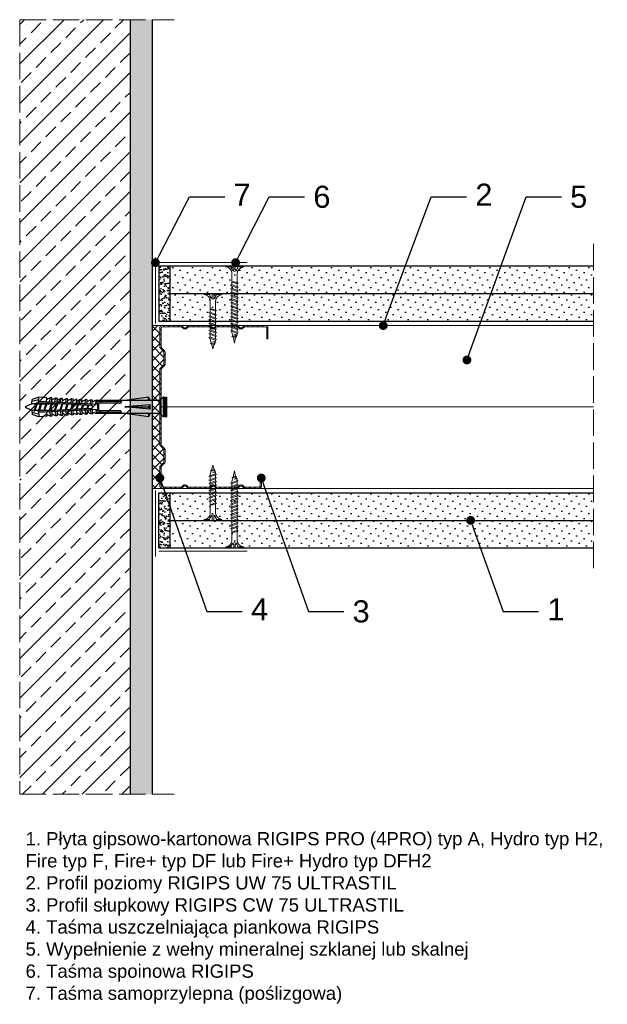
# Model space of a CAD drawing. Header units: millimetres. Extents: x 1535 to 2839, y 580 to 1600.
# Tile 3 of 6: x 2062 to 2328, y 580 to 1026. Entities that reach past the tile are written whole.
import ezdxf
from ezdxf import colors
from ezdxf.entities.mleader import LeaderData, LeaderLine
from ezdxf.math import Vec2, Vec3

# ---------------------------------------------------------------- set-up
doc = ezdxf.new("R2010")
doc.units = ezdxf.units.MM
doc.linetypes.add('ACAD_ISO02W100', pattern=[15, 12, -3])
for name, color, linetype, lineweight in [('_ISOVER WELNA', 7, 'BATTING', 9), ('_RIGIPS AKCESORIA', 7, 'Continuous', 18), ('_RIGIPS G-K', 7, 'Continuous', 25), ('_RIGIPS PROFIL', 7, 'Continuous', 18), ('KRESKOWANIE', 7, 'Continuous', 9), ('OPISY', 7, 'Continuous', 9), ('PRZERYWANA', 7, 'ACAD_ISO02W100', 9)]:
    doc.layers.add(name, color=color, linetype=linetype, lineweight=lineweight)
doc.styles.get("Standard").update_dxf_attribs({"font": 'arial.ttf'})
doc.linetypes.add('BATTING', pattern='A,0.00254,-2.54,[134,ltypeshp.shx,S=2.54,R=0,X=-2.54,Y=0],-5.08,[134,ltypeshp.shx,S=2.54,R=180,X=2.54,Y=0],-2.54', length=10.16254)
pattern_1 = [(225, (-173.663, -177.3917), (1.122532, -3.367596), [0, -3.175])]
pattern_2 = [(225, (-173.663, -200.5917), (1.122532, -3.367596), [0, -3.175])]

# ---------------------------------------------------------------- blocks, each defined once
blk = doc.blocks.new('TN 25')
at = {"layer": '_RIGIPS AKCESORIA'}
for p, q in [((0, -0.84), (0, 7.16)), ((0, 7.16), (0.46, 7.16)), ((0.46, 4.78), (0, 4.78)), ((0.46, 7.16), (0.46, 4.78)), ((3.02, 4.46), (8.47, 4.46)), ((7.12, 4.46), (7.12, 3.18)), ((8.03, 2.01), (7.12, 4.46)), ((8.47, 4.46), (8.79, 5)), ((9.61, 1.51), (8.47, 4.46)), ((8.79, 5), (9.93, 2.01)), ((9, 4.46), (10.1, 4.46)), ((10.1, 4.46), (10.41, 5)), ((11.23, 1.51), (10.1, 4.46)), ((10.41, 5), (11.56, 2.01)), ((10.62, 4.46), (11.67, 4.46)), ((11.67, 4.46), (11.99, 5)), ((12.81, 1.51), (11.67, 4.46)), ((11.99, 5), (13.14, 2.01)), ((12.2, 4.46), (13.21, 4.46)), ((13.21, 4.46), (13.52, 5)), ((14.34, 1.51), (13.21, 4.46)), ((13.52, 5), (14.67, 2.01)), ((13.73, 4.46), (14.8, 4.46)), ((14.8, 4.46), (15.12, 5)), ((15.94, 1.51), (14.8, 4.46)), ((15.12, 5), (16.26, 2.01)), ((15.33, 4.46), (16.42, 4.46)), ((16.42, 4.46), (16.73, 5)), ((17.55, 1.51), (16.42, 4.46)), ((16.73, 5), (17.88, 2.01)), ((16.94, 4.46), (17.99, 4.46)), ((17.99, 4.46), (18.31, 5)), ((19.13, 1.51), (17.99, 4.46)), ((18.31, 5), (19.45, 2.01)), ((18.52, 4.46), (19.68, 4.46)), ((19.68, 4.46), (20, 5)), ((20.82, 1.51), (19.68, 4.46)), ((20, 5), (21.14, 2.01)), ((20.21, 4.46), (20.7, 4.46)), ((20.7, 4.46), (22.28, 3.98)), ((0, 3.5), (1.77, 3.5)), ((0, 2.83), (1.77, 2.83)), ((0.46, 1.64), (0, 1.64)), ((0.46, -0.84), (0.46, 1.64)), ((1.77, 3.5), (1.77, 4.2)), ((1.77, 2.83), (1.77, 2.18)), ((7.49, 2.01), (3.55, 2.01)), ((7.12, 3.18), (7.65, 1.53)), ((7.65, 1.53), (8.03, 2.01)), ((9.41, 2.01), (8.03, 2.01)), ((9.93, 2.01), (9.61, 1.51)), ((11.04, 2.01), (9.93, 2.01)), ((11.56, 2.01), (11.23, 1.51)), ((12.61, 2.01), (11.56, 2.01)), ((13.14, 2.01), (12.81, 1.51)), ((14.15, 2.01), (13.14, 2.01)), ((14.67, 2.01), (14.34, 1.51)), ((15.74, 2.01), (14.67, 2.01)), ((16.26, 2.01), (15.94, 1.51)), ((17.36, 2.01), (16.26, 2.01)), ((17.88, 2.01), (17.55, 1.51)), ((18.93, 2.01), (17.88, 2.01)), ((19.45, 2.01), (19.13, 1.51)), ((19.45, 2.01), (20.62, 2.01)), ((21.14, 2.01), (20.82, 1.51)), ((21.14, 2.01), (21.81, 2.12)), ((21.85, 1.83), (21.67, 3.28)), ((21.67, 3.28), (22.14, 2.4)), ((22.14, 2.4), (21.85, 1.83)), ((22.7, 2.36), (22.14, 2.4)), ((22.28, 3.98), (22.56, 4.37)), ((22.7, 2.36), (22.28, 3.98)), ((22.56, 4.37), (23.03, 2.71)), ((23.03, 2.71), (22.7, 2.36)), ((22.71, 3.85), (25, 3.24)), ((25, 3.24), (23.03, 2.71)), ((0, -0.84), (0.46, -0.84))]:
    blk.add_line(p, q, dxfattribs=at)
for centre, major_axis, ratio, start_param, end_param in [((3.09, 7.67), (0.17, 3.2), 0.826134, 1.773653, 3.180586), ((-0.04, 0.9), (0, 3.93), 0.848176, -0.720942, -0.151112), ((3.37, -1.57), (0.28, 3.57), 0.832181, 0.035984, 1.430787), ((-2.73, 15.91), (0, 14.76), 0.848176, 3.399396, 3.475072), ((0.59, 4.62), (0, 2.81), 0.848176, 3.475072, 3.862535), ((1.66, 3.18), (0, 0.895), 0.848176, -1.552777, -0.720942), ((1.66, 3.18), (0, 0.895), 0.848176, 3.862535, 4.730408)]:
    blk.add_ellipse(centre, major_axis=major_axis, ratio=ratio, start_param=start_param, end_param=end_param, dxfattribs=at)
blk = doc.blocks.new('TN 35')
at = {"layer": '_RIGIPS AKCESORIA'}
for p, q in [((0, -0.84), (0, 7.16)), ((0, 7.16), (0.46, 7.16)), ((0.46, 4.78), (0, 4.78)), ((0.46, 7.16), (0.46, 4.78)), ((3.02, 4.46), (8.47, 4.46)), ((7.12, 4.46), (7.12, 3.18)), ((8.03, 2.01), (7.12, 4.46)), ((8.47, 4.46), (8.79, 5)), ((9.61, 1.51), (8.47, 4.46)), ((8.79, 5), (9.93, 2.01)), ((9, 4.46), (10.1, 4.46)), ((10.1, 4.46), (10.41, 5)), ((11.23, 1.51), (10.1, 4.46)), ((10.41, 5), (11.56, 2.01)), ((10.62, 4.46), (11.67, 4.46)), ((11.67, 4.46), (11.99, 5)), ((12.81, 1.51), (11.67, 4.46)), ((11.99, 5), (13.14, 2.01)), ((12.2, 4.46), (13.21, 4.46)), ((13.21, 4.46), (13.52, 5)), ((14.34, 1.51), (13.21, 4.46)), ((13.52, 5), (14.67, 2.01)), ((13.73, 4.46), (14.8, 4.46)), ((14.8, 4.46), (15.12, 5)), ((15.94, 1.51), (14.8, 4.46)), ((15.12, 5), (16.26, 2.01)), ((15.33, 4.46), (16.42, 4.46)), ((16.42, 4.46), (16.73, 5)), ((17.55, 1.51), (16.42, 4.46)), ((16.73, 5), (17.88, 2.01)), ((16.94, 4.46), (17.99, 4.46)), ((17.99, 4.46), (18.31, 5)), ((19.13, 1.51), (17.99, 4.46)), ((18.31, 5), (19.45, 2.01)), ((18.52, 4.46), (19.57, 4.46)), ((19.57, 4.46), (19.88, 5)), ((20.7, 1.51), (19.57, 4.46)), ((19.88, 5), (21.03, 2.01)), ((20.09, 4.46), (21.14, 4.46)), ((21.14, 4.46), (21.46, 5)), ((22.28, 1.51), (21.14, 4.46)), ((21.46, 5), (22.6, 2.01)), ((21.67, 4.46), (22.72, 4.46)), ((22.72, 4.46), (23.03, 5)), ((23.85, 1.51), (22.72, 4.46)), ((23.03, 5), (24.18, 2.01)), ((23.24, 4.46), (24.29, 4.46)), ((24.29, 4.46), (24.61, 5)), ((25.43, 1.51), (24.29, 4.46)), ((24.61, 5), (25.75, 2.01)), ((24.81, 4.46), (25.87, 4.46)), ((25.87, 4.46), (26.18, 5)), ((27, 1.51), (25.87, 4.46)), ((26.18, 5), (27.33, 2.01)), ((26.39, 4.46), (27.44, 4.46)), ((27.44, 4.46), (27.76, 5)), ((28.58, 1.51), (27.44, 4.46)), ((27.76, 5), (28.9, 2.01)), ((27.96, 4.46), (29.13, 4.46)), ((29.13, 4.46), (29.45, 5)), ((30.27, 1.51), (29.13, 4.46)), ((29.45, 5), (30.59, 2.01)), ((29.65, 4.46), (30.15, 4.46)), ((30.15, 4.46), (31.73, 3.98)), ((0, 3.5), (1.77, 3.5)), ((0, 2.83), (1.77, 2.83)), ((0.46, 1.64), (0, 1.64)), ((0.46, -0.84), (0.46, 1.64)), ((1.77, 3.5), (1.77, 4.2)), ((1.77, 2.83), (1.77, 2.18)), ((7.49, 2.01), (3.55, 2.01)), ((7.12, 3.18), (7.65, 1.53)), ((7.65, 1.53), (8.03, 2.01)), ((9.41, 2.01), (8.03, 2.01)), ((9.93, 2.01), (9.61, 1.51)), ((11.04, 2.01), (9.93, 2.01)), ((11.56, 2.01), (11.23, 1.51)), ((12.61, 2.01), (11.56, 2.01)), ((13.14, 2.01), (12.81, 1.51)), ((14.15, 2.01), (13.14, 2.01)), ((14.67, 2.01), (14.34, 1.51)), ((15.74, 2.01), (14.67, 2.01)), ((16.26, 2.01), (15.94, 1.51)), ((17.36, 2.01), (16.26, 2.01)), ((17.88, 2.01), (17.55, 1.51)), ((18.93, 2.01), (17.84, 2.01)), ((19.45, 2.01), (19.13, 1.51)), ((20.51, 2.01), (19.41, 2.01)), ((21.03, 2.01), (20.7, 1.51)), ((22.08, 2.01), (20.99, 2.01)), ((22.6, 2.01), (22.28, 1.51)), ((23.66, 2.01), (22.56, 2.01)), ((24.18, 2.01), (23.85, 1.51)), ((25.23, 2.01), (24.14, 2.01)), ((25.75, 2.01), (25.43, 1.51)), ((26.81, 2.01), (25.71, 2.01)), ((27.33, 2.01), (27, 1.51)), ((28.38, 2.01), (27.33, 2.01)), ((28.9, 2.01), (28.58, 1.51)), ((28.9, 2.01), (30.07, 2.01)), ((30.59, 2.01), (30.27, 1.51)), ((30.59, 2.01), (31.26, 2.12)), ((31.3, 1.83), (31.12, 3.28)), ((31.12, 3.28), (31.59, 2.4)), ((31.59, 2.4), (31.3, 1.83)), ((32.15, 2.36), (31.59, 2.4)), ((31.73, 3.98), (32.01, 4.37)), ((32.15, 2.36), (31.73, 3.98)), ((32.01, 4.37), (32.48, 2.71)), ((32.48, 2.71), (32.15, 2.36)), ((32.16, 3.85), (35, 3.24)), ((35, 3.24), (32.48, 2.71)), ((0, -0.84), (0.46, -0.84))]:
    blk.add_line(p, q, dxfattribs=at)
for centre, major_axis, ratio, start_param, end_param in [((3.09, 7.67), (0.17, 3.2), 0.826134, 1.773653, 3.180586), ((-0.04, 0.9), (0, 3.93), 0.848176, -0.720942, -0.151112), ((3.37, -1.57), (0.28, 3.57), 0.832181, 0.035984, 1.430787), ((-2.73, 15.91), (0, 14.76), 0.848176, 3.399396, 3.475072), ((0.59, 4.62), (0, 2.81), 0.848176, 3.475072, 3.862535), ((1.66, 3.18), (0, 0.895), 0.848176, -1.552777, -0.720942), ((1.66, 3.18), (0, 0.895), 0.848176, 3.862535, 4.730408)]:
    blk.add_ellipse(centre, major_axis=major_axis, ratio=ratio, start_param=start_param, end_param=end_param, dxfattribs=at)
blk = doc.blocks.new('CW 75 ULTRASTIL')
h = blk.add_hatch()
h.set_pattern_fill('ANSI31', color=256, scale=0.5, style=0)
h.paths.add_polyline_path([(106.07, 103.31, -0.414214), (106.87, 104.11), (115.19, 104.11, -0.198912), (115.55, 103.96), (116.25, 103.25, 0.198912), (116.61, 103.11), (117.19, 103.11, 0.198912), (117.55, 103.25), (118.25, 103.96, -0.198912), (118.61, 104.11), (127.89, 104.11, -0.198912), (128.25, 103.96), (128.95, 103.25, 0.198912), (129.31, 103.11), (129.89, 103.11, 0.198912), (130.25, 103.25), (130.95, 103.96, -0.198912), (131.31, 104.11), (140.59, 104.11, -0.198912), (140.95, 103.96), (141.65, 103.25, 0.198912), (142.01, 103.11), (142.59, 103.11, 0.198912), (142.95, 103.25), (143.65, 103.96, -0.198912), (144.01, 104.11), (153.17, 104.11, -0.414214), (153.97, 103.31), (153.97, 98.66), (154.52, 98.66), (154.52, 103.86, 0.414214), (153.72, 104.66), (144.01, 104.66, 0.198912), (143.65, 104.51), (142.95, 103.8, -0.198912), (142.59, 103.66), (142.01, 103.66, -0.198912), (141.65, 103.8), (140.95, 104.51, 0.198912), (140.59, 104.66), (131.31, 104.66, 0.198912), (130.95, 104.51), (130.25, 103.8, -0.198912), (129.89, 103.66), (129.31, 103.66, -0.198912), (128.95, 103.8), (128.25, 104.51, 0.198912), (127.89, 104.66), (118.61, 104.66, 0.198912), (118.25, 104.51), (117.55, 103.8, -0.198912), (117.19, 103.66), (116.61, 103.66, -0.198912), (116.25, 103.8), (115.55, 104.51, 0.198912), (115.19, 104.66), (106.32, 104.66, 0.414214), (105.52, 103.86), (105.52, 94.86, 0.198912), (105.67, 94.51), (107.17, 93, -0.198912), (107.32, 92.65), (107.32, 87.06, -0.198912), (107.17, 86.71), (105.67, 85.2, 0.198912), (105.52, 84.85), (105.52, 50.66, 0.198912), (105.67, 50.31), (107.17, 48.8, -0.198912), (107.32, 48.45), (107.32, 42.86, -0.198912), (107.17, 42.51), (105.67, 41, 0.198912), (105.52, 40.65), (105.52, 31.66, 0.414214), (106.32, 30.86), (115.19, 30.86, 0.198912), (115.55, 31), (116.25, 31.71, -0.198912), (116.61, 31.86), (117.19, 31.86, -0.198912), (117.55, 31.71), (118.25, 31, 0.198912), (118.61, 30.86), (127.89, 30.86, 0.198912), (128.25, 31), (128.95, 31.71, -0.198912), (129.31, 31.86), (129.89, 31.86, -0.198912), (130.25, 31.71), (130.95, 31, 0.198912), (131.31, 30.86), (140.59, 30.86, 0.198912), (140.95, 31), (141.65, 31.71, -0.198912), (142.01, 31.86), (142.59, 31.86, -0.198912), (142.95, 31.71), (143.65, 31, 0.198912), (144.01, 30.86), (150.72, 30.86, 0.414214), (151.52, 31.66), (151.52, 36.86), (150.97, 36.86), (150.97, 32.21, -0.414214), (150.17, 31.41), (144.01, 31.41, -0.198912), (143.65, 31.55), (142.95, 32.26, 0.198912), (142.59, 32.41), (142.01, 32.41, 0.198912), (141.65, 32.26), (140.95, 31.55, -0.198912), (140.59, 31.41), (131.31, 31.41, -0.198912), (130.95, 31.55), (130.25, 32.26, 0.198912), (129.89, 32.41), (129.31, 32.41, 0.198912), (128.95, 32.26), (128.25, 31.55, -0.198912), (127.89, 31.41), (118.61, 31.41, -0.198912), (118.25, 31.55), (117.55, 32.26, 0.198912), (117.19, 32.41), (116.61, 32.41, 0.198912), (116.25, 32.26), (115.55, 31.55, -0.198912), (115.19, 31.41), (106.87, 31.41, -0.414214), (106.07, 32.21), (106.07, 40.65, -0.198912), (106.22, 41), (107.72, 42.51, 0.198912), (107.87, 42.86), (107.87, 48.45, 0.198912), (107.72, 48.8), (106.22, 50.31, -0.198912), (106.07, 50.66), (106.07, 84.85, -0.198912), (106.22, 85.2), (107.72, 86.71, 0.198912), (107.87, 87.06), (107.87, 92.65, 0.198912), (107.72, 93), (106.22, 94.51, -0.198912), (106.07, 94.86)])
at = {"layer": '_RIGIPS PROFIL'}
for p, q in [((105.52, 103.86), (105.52, 94.86)), ((106.07, 103.31), (106.07, 94.86)), ((115.19, 104.66), (106.32, 104.66)), ((115.19, 104.11), (106.87, 104.11)), ((115.55, 104.51), (116.25, 103.8)), ((115.55, 103.96), (116.25, 103.25)), ((117.19, 103.66), (116.61, 103.66)), ((117.19, 103.11), (116.61, 103.11)), ((118.25, 104.51), (117.55, 103.8)), ((118.25, 103.96), (117.55, 103.25)), ((127.89, 104.66), (118.61, 104.66)), ((127.89, 104.11), (118.61, 104.11)), ((128.25, 104.51), (128.95, 103.8)), ((128.25, 103.96), (128.95, 103.25)), ((129.89, 103.66), (129.31, 103.66)), ((129.89, 103.11), (129.31, 103.11)), ((130.95, 104.51), (130.25, 103.8)), ((130.95, 103.96), (130.25, 103.25)), ((131.31, 104.66), (140.59, 104.66)), ((131.31, 104.11), (140.59, 104.11)), ((140.95, 104.51), (141.65, 103.8)), ((140.95, 103.96), (141.65, 103.25)), ((142.59, 103.66), (142.01, 103.66)), ((142.59, 103.11), (142.01, 103.11)), ((143.65, 104.51), (142.95, 103.8)), ((143.65, 103.96), (142.95, 103.25)), ((153.72, 104.66), (144.01, 104.66)), ((153.17, 104.11), (144.01, 104.11)), ((153.97, 98.66), (153.97, 103.31)), ((154.52, 98.66), (154.52, 103.86)), ((153.97, 98.66), (154.52, 98.66)), ((107.17, 93), (105.67, 94.51)), ((107.72, 93), (106.22, 94.51)), ((107.32, 92.65), (107.32, 87.06)), ((107.87, 92.65), (107.87, 87.06)), ((105.52, 84.85), (105.52, 50.66)), ((107.17, 86.71), (105.67, 85.2)), ((106.07, 84.85), (106.07, 50.66)), ((107.72, 86.71), (106.22, 85.2)), ((107.17, 48.8), (105.67, 50.31)), ((107.72, 48.8), (106.22, 50.31)), ((107.32, 42.86), (107.32, 48.45)), ((107.87, 42.86), (107.87, 48.45)), ((105.52, 31.66), (105.52, 40.65)), ((107.17, 42.51), (105.67, 41)), ((106.07, 32.21), (106.07, 40.65)), ((107.72, 42.51), (106.22, 41)), ((150.97, 36.86), (150.97, 32.21)), ((150.97, 36.86), (151.52, 36.86)), ((151.52, 36.86), (151.52, 31.66)), ((115.19, 31.41), (106.87, 31.41)), ((115.55, 31.55), (116.25, 32.26)), ((115.55, 31), (116.25, 31.71)), ((117.19, 32.41), (116.61, 32.41)), ((117.19, 31.86), (116.61, 31.86)), ((118.25, 31.55), (117.55, 32.26)), ((118.25, 31), (117.55, 31.71)), ((127.89, 31.41), (118.61, 31.41)), ((128.25, 31.55), (128.95, 32.26)), ((128.25, 31), (128.95, 31.71)), ((129.89, 32.41), (129.31, 32.41)), ((129.89, 31.86), (129.31, 31.86)), ((130.95, 31.55), (130.25, 32.26)), ((130.95, 31), (130.25, 31.71)), ((131.31, 31.41), (140.59, 31.41)), ((140.95, 31.55), (141.65, 32.26)), ((140.95, 31), (141.65, 31.71)), ((142.59, 32.41), (142.01, 32.41)), ((142.59, 31.86), (142.01, 31.86)), ((143.65, 31.55), (142.95, 32.26)), ((143.65, 31), (142.95, 31.71)), ((150.17, 31.41), (144.01, 31.41)), ((115.19, 30.86), (106.32, 30.86)), ((127.89, 30.86), (118.61, 30.86)), ((131.31, 30.86), (140.59, 30.86)), ((150.72, 30.86), (144.01, 30.86))]:
    blk.add_line(p, q, dxfattribs=at)
for centre, radius, start, end in [((106.32, 103.86), 0.8, 90, 180), ((106.87, 103.31), 0.8, 90, 180), ((115.19, 104.16), 0.5, 45, 90), ((115.19, 103.61), 0.5, 45, 90), ((116.61, 104.16), 0.5, 225, 270), ((116.61, 103.61), 0.5, 225, 270), ((117.19, 104.16), 0.5, 270, 315), ((117.19, 103.61), 0.5, 270, 315), ((118.61, 104.16), 0.5, 90, 135), ((118.61, 103.61), 0.5, 90, 135), ((127.89, 104.16), 0.5, 45, 90), ((127.89, 103.61), 0.5, 45, 90), ((129.31, 104.16), 0.5, 225, 270), ((129.31, 103.61), 0.5, 225, 270), ((129.89, 104.16), 0.5, 270, 315), ((129.89, 103.61), 0.5, 270, 315), ((131.31, 104.16), 0.5, 90, 135), ((131.31, 103.61), 0.5, 90, 135), ((140.59, 104.16), 0.5, 45, 90), ((140.59, 103.61), 0.5, 45, 90), ((142.01, 104.16), 0.5, 225, 270), ((142.01, 103.61), 0.5, 225, 270), ((142.59, 104.16), 0.5, 270, 315), ((142.59, 103.61), 0.5, 270, 315), ((144.01, 104.16), 0.5, 90, 135), ((144.01, 103.61), 0.5, 90, 135), ((153.17, 103.31), 0.8, 0, 90), ((153.72, 103.86), 0.8, 0, 90), ((106.02, 94.86), 0.5, 180, 225), ((106.57, 94.86), 0.5, 180, 225), ((106.82, 92.65), 0.5, 0, 45), ((107.37, 92.65), 0.5, 0, 45), ((106.02, 84.85), 0.5, 135, 180), ((106.57, 84.85), 0.5, 135, 180), ((106.82, 87.06), 0.5, 315, 0), ((107.37, 87.06), 0.5, 315, 0), ((106.02, 50.66), 0.5, 180, 225), ((106.57, 50.66), 0.5, 180, 225), ((106.82, 48.45), 0.5, 0, 45), ((107.37, 48.45), 0.5, 0, 45), ((106.02, 40.65), 0.5, 135, 180), ((106.57, 40.65), 0.5, 135, 180), ((106.82, 42.86), 0.5, 315, 0), ((107.37, 42.86), 0.5, 315, 0), ((106.32, 31.66), 0.8, 180, 270), ((106.87, 32.21), 0.8, 180, 270), ((115.19, 31.91), 0.5, 270, 315), ((116.61, 31.91), 0.5, 90, 135), ((116.61, 31.36), 0.5, 90, 135), ((117.19, 31.91), 0.5, 45, 90), ((117.19, 31.36), 0.5, 45, 90), ((118.61, 31.91), 0.5, 225, 270), ((127.89, 31.91), 0.5, 270, 315), ((129.31, 31.91), 0.5, 90, 135), ((129.31, 31.36), 0.5, 90, 135), ((129.89, 31.91), 0.5, 45, 90), ((129.89, 31.36), 0.5, 45, 90), ((131.31, 31.91), 0.5, 225, 270), ((140.59, 31.91), 0.5, 270, 315), ((142.01, 31.91), 0.5, 90, 135), ((142.01, 31.36), 0.5, 90, 135), ((142.59, 31.91), 0.5, 45, 90), ((142.59, 31.36), 0.5, 45, 90), ((144.01, 31.91), 0.5, 225, 270), ((150.17, 32.21), 0.8, 270, 0), ((150.72, 31.66), 0.8, 270, 0), ((115.19, 31.36), 0.5, 270, 315), ((118.61, 31.36), 0.5, 225, 270), ((127.89, 31.36), 0.5, 270, 315), ((131.31, 31.36), 0.5, 225, 270), ((140.59, 31.36), 0.5, 270, 315), ((144.01, 31.36), 0.5, 225, 270)]:
    blk.add_arc(centre, radius, start, end, dxfattribs=at)
blk = doc.blocks.new('kolek rozprezny komplet 60')
for p, q in [((390.66, 217.01), (390.76, 218.91)), ((393.75, 218.75), (390.71, 217.96)), ((393.81, 219.85), (390.76, 218.91)), ((393.68, 217.35), (393.81, 219.85)), ((397.41, 219.66), (393.81, 219.85)), ((397.31, 217.76), (397.41, 219.66)), ((399, 219.58), (397.82, 218.98)), ((398.9, 217.68), (399, 219.58)), ((399.8, 219.54), (399, 219.58)), ((399.7, 217.64), (399.8, 219.54)), ((401.4, 219.45), (400.22, 218.85)), ((401.3, 217.56), (401.4, 219.45)), ((402.2, 219.41), (401.4, 219.45)), ((402.1, 217.51), (402.2, 219.41)), ((403.8, 219.33), (402.61, 218.72)), ((403.7, 217.43), (403.8, 219.33)), ((404.6, 219.29), (403.8, 219.33)), ((404.5, 217.39), (404.6, 219.29)), ((406.19, 219.2), (405.01, 218.6)), ((406.09, 217.3), (406.19, 219.2)), ((406.99, 219.16), (406.19, 219.2)), ((406.89, 217.26), (406.99, 219.16)), ((408.59, 219.08), (407.41, 218.47)), ((408.49, 217.18), (408.59, 219.08)), ((409.39, 219.03), (408.59, 219.08)), ((409.29, 217.14), (409.39, 219.03)), ((410.99, 218.95), (409.8, 218.35)), ((410.89, 217.05), (410.99, 218.95)), ((412.59, 218.87), (411.4, 218.26)), ((412.49, 216.97), (412.59, 218.87)), ((413.38, 218.82), (412.59, 218.87)), ((413.28, 216.93), (413.38, 218.82)), ((414.98, 218.74), (413.8, 218.14)), ((414.88, 216.84), (414.98, 218.74)), ((415.78, 218.7), (414.98, 218.74)), ((415.68, 216.8), (415.78, 218.7)), ((443.47, 219.95), (432.8, 218.45)), ((443.47, 218.45), (443.47, 219.95)), ((443.47, 219.95), (444.34, 218.45)), ((450.17, 219.95), (448.67, 218.45)), ((450.17, 219.95), (450.17, 210.95)), ((450.67, 219.95), (450.17, 219.95)), ((450.67, 219.95), (450.67, 210.95)), ((450.67, 219.35), (451.17, 219.95)), ((451.17, 219.95), (451.67, 219.95)), ((451.17, 219.95), (451.17, 210.95)), ((451.67, 219.95), (451.67, 210.95)), ((393.15, 216.88), (390.66, 217.01)), ((391.67, 216.95), (392.67, 216.95)), ((392.67, 216.95), (391.67, 213.95)), ((392.67, 216.95), (392.07, 213.95)), ((393.07, 216.95), (392.07, 213.95)), ((392.67, 216.95), (393.04, 217.45)), ((393.07, 216.95), (393.04, 217.45)), ((393.07, 216.95), (394.67, 216.95)), ((394.67, 216.95), (393.67, 213.95)), ((417.38, 216.11), (393.68, 217.35)), ((417.38, 214.79), (393.68, 213.55)), ((420.47, 216.55), (393.71, 217.95)), ((420.47, 214.35), (393.71, 212.95)), ((394.67, 216.95), (394.07, 213.95)), ((395.07, 216.95), (394.07, 213.95)), ((394.67, 216.95), (394.92, 217.29)), ((395.07, 216.95), (395.05, 217.28)), ((395.07, 216.95), (397.07, 216.95)), ((397.07, 216.95), (396.07, 213.95)), ((397.07, 216.95), (396.47, 213.95)), ((397.47, 216.95), (396.47, 213.95)), ((397.07, 216.95), (397.23, 217.17)), ((397.47, 216.95), (397.46, 217.16)), ((397.47, 216.95), (399.47, 216.95)), ((397.67, 217.14), (397.71, 217.74)), ((398.47, 217.1), (398.5, 217.7)), ((399.47, 216.95), (398.47, 213.95)), ((399.47, 216.95), (398.87, 213.95)), ((399.87, 216.95), (398.87, 213.95)), ((399.47, 216.95), (399.55, 217.05)), ((399.87, 216.95), (399.87, 217.03)), ((399.87, 216.95), (401.38, 216.95)), ((400.07, 217.02), (400.1, 217.62)), ((400.87, 216.98), (400.9, 217.58)), ((401.87, 216.92), (400.87, 213.95)), ((401.87, 216.92), (401.27, 213.95)), ((402.26, 216.9), (401.27, 213.95)), ((402.47, 216.89), (402.5, 217.49)), ((403.27, 216.85), (403.3, 217.45)), ((404.22, 216.8), (403.31, 214.05)), ((404.24, 216.8), (403.7, 214.07)), ((404.62, 216.78), (403.72, 214.07)), ((404.86, 216.77), (404.9, 217.37)), ((405.66, 216.73), (405.69, 217.32)), ((405.66, 214.17), (405.69, 213.58)), ((406.58, 216.68), (405.75, 214.18)), ((406.62, 216.68), (406.12, 214.2)), ((406.98, 216.66), (406.16, 214.2)), ((407.26, 216.64), (407.29, 217.24)), ((407.26, 214.26), (407.29, 213.66)), ((408.06, 216.6), (408.09, 217.2)), ((408.06, 214.3), (408.09, 213.7)), ((408.94, 216.55), (408.19, 214.31)), ((408.99, 216.55), (408.55, 214.33)), ((409.34, 216.53), (408.6, 214.33)), ((409.66, 216.52), (409.69, 217.12)), ((409.66, 214.38), (409.69, 213.79)), ((410.46, 216.47), (410.49, 217.07)), ((410.46, 214.43), (410.49, 213.83)), ((411.3, 216.43), (410.64, 214.44)), ((411.37, 216.43), (410.98, 214.45)), ((411.69, 216.41), (411.04, 214.46)), ((412.05, 216.39), (412.09, 216.99)), ((412.05, 214.51), (412.09, 213.91)), ((412.85, 216.35), (412.89, 216.95)), ((412.85, 214.55), (412.89, 213.95)), ((413.66, 216.31), (413.08, 214.56)), ((413.75, 216.3), (413.4, 214.58)), ((414.05, 216.29), (413.49, 214.58)), ((414.45, 216.27), (414.48, 216.86)), ((414.45, 214.64), (414.48, 214.04)), ((415.25, 216.22), (415.28, 216.82)), ((415.25, 214.68), (415.28, 214.08)), ((416.02, 216.18), (415.52, 214.69)), ((416.12, 216.18), (415.83, 214.71)), ((416.41, 216.16), (415.93, 214.71)), ((417.38, 218.62), (416.2, 218.01)), ((417.28, 216.72), (417.38, 218.62)), ((417.28, 214.18), (417.38, 212.29)), ((418.18, 218.57), (417.38, 218.62)), ((418.22, 215.58), (418.01, 214.95)), ((418.08, 216.68), (418.18, 218.57)), ((418.08, 214.22), (418.18, 212.33)), ((419.78, 218.49), (418.59, 217.89)), ((419.68, 216.59), (419.78, 218.49)), ((419.68, 214.31), (419.78, 212.41)), ((430.17, 217.15), (419.71, 217.15)), ((431.37, 217.95), (419.75, 217.95)), ((448.67, 218.45), (419.77, 218.45)), ((420.47, 217.15), (420.47, 213.75)), ((420.67, 217.15), (420.67, 213.75)), ((420.87, 217.15), (420.87, 213.75)), ((444.34, 216.37), (432.8, 215.45)), ((432.8, 215.45), (443.47, 215.45)), ((444.34, 214.53), (432.8, 215.45)), ((444.34, 216.37), (443.47, 215.45)), ((444.34, 214.53), (443.47, 215.45)), ((444.34, 214.53), (444.34, 216.37)), ((448.67, 218.45), (448.67, 212.45)), ((448.67, 216.95), (448.67, 213.95)), ((393.15, 214.02), (390.66, 213.89)), ((390.66, 213.89), (390.76, 211.99)), ((393.75, 212.15), (390.71, 212.94)), ((393.81, 211.05), (390.76, 211.99)), ((391.67, 213.95), (391.71, 213.45)), ((391.71, 213.45), (392.07, 213.95)), ((392.07, 213.95), (393.67, 213.95)), ((393.67, 213.95), (393.7, 213.55)), ((393.68, 213.55), (393.81, 211.05)), ((393.78, 213.55), (394.07, 213.95)), ((397.41, 211.24), (393.81, 211.05)), ((394.07, 213.95), (396.07, 213.95)), ((396.07, 213.95), (396.09, 213.67)), ((396.28, 213.68), (396.47, 213.95)), ((396.47, 213.95), (398.47, 213.95)), ((397.31, 213.14), (397.41, 211.24)), ((397.67, 213.76), (397.71, 213.16)), ((399, 211.32), (397.82, 211.93)), ((398.47, 213.95), (398.48, 213.8)), ((398.47, 213.8), (398.5, 213.2)), ((398.77, 213.81), (398.87, 213.95)), ((398.87, 213.95), (400.87, 213.95)), ((398.9, 213.22), (399, 211.32)), ((399.8, 211.36), (399, 211.32)), ((399.7, 213.26), (399.8, 211.36)), ((400.07, 213.88), (400.1, 213.28)), ((401.4, 211.45), (400.22, 212.05)), ((400.87, 213.95), (400.88, 213.92)), ((400.87, 213.92), (400.9, 213.32)), ((401.27, 213.95), (401.38, 213.95)), ((401.27, 213.94), (401.27, 213.95)), ((401.3, 213.35), (401.4, 211.45)), ((402.2, 211.49), (401.4, 211.45)), ((402.1, 213.39), (402.2, 211.49)), ((402.47, 214.01), (402.5, 213.41)), ((403.8, 211.57), (402.61, 212.18)), ((403.27, 214.05), (403.3, 213.45)), ((403.7, 213.47), (403.8, 211.57)), ((404.6, 211.62), (403.8, 211.57)), ((404.5, 213.51), (404.6, 211.62)), ((404.86, 214.13), (404.9, 213.53)), ((406.19, 211.7), (405.01, 212.3)), ((406.09, 213.6), (406.19, 211.7)), ((406.99, 211.74), (406.19, 211.7)), ((406.89, 213.64), (406.99, 211.74)), ((408.59, 211.82), (407.41, 212.43)), ((408.49, 213.72), (408.59, 211.82)), ((409.39, 211.87), (408.59, 211.82)), ((409.29, 213.76), (409.39, 211.87)), ((410.99, 211.95), (409.8, 212.55)), ((410.89, 213.85), (410.99, 211.95)), ((412.59, 212.03), (411.4, 212.64)), ((412.49, 213.93), (412.59, 212.03)), ((413.38, 212.08), (412.59, 212.03)), ((413.28, 213.97), (413.38, 212.08)), ((414.98, 212.16), (413.8, 212.76)), ((414.88, 214.06), (414.98, 212.16)), ((415.78, 212.2), (414.98, 212.16)), ((415.68, 214.1), (415.78, 212.2)), ((417.38, 212.29), (416.2, 212.89)), ((418.18, 212.33), (417.38, 212.29)), ((419.78, 212.41), (418.59, 213.01)), ((430.17, 213.75), (419.71, 213.75)), ((431.37, 212.95), (419.75, 212.95)), ((448.67, 212.45), (419.77, 212.45)), ((443.47, 210.95), (432.8, 212.45)), ((443.47, 212.45), (443.47, 210.95)), ((443.47, 210.95), (444.34, 212.45)), ((450.17, 210.95), (448.67, 212.45)), ((450.67, 210.95), (450.17, 210.95)), ((450.67, 211.55), (451.17, 210.95)), ((451.17, 210.95), (451.67, 210.95))]:
    blk.add_line(p, q)
for centre, radius, start, end in [((397.68, 219.24), 0.3, 177, 297), ((400.08, 219.12), 0.3, 177, 297), ((402.48, 218.99), 0.3, 177, 297), ((404.87, 218.87), 0.3, 177, 297), ((407.27, 218.74), 0.3, 177, 297), ((409.67, 218.61), 0.3, 177, 297), ((393.41, 206.24), 10.85, 99.2038, 121.9083), ((393.41, 224.66), 10.85, 238.0917, 260.7962), ((393.65, 216.85), 0.5, 87, 177), ((411.27, 218.53), 0.3, 177, 297), ((413.66, 218.41), 0.3, 177, 297), ((416.06, 218.28), 0.3, 177, 297), ((417.55, 215.45), 0.682, 255.8604, 104.1386), ((418.46, 218.15), 0.3, 177, 297), ((422.67, 216.95), 1, 90, 168.463), ((430.17, 218.45), 1.3, 270, 0), ((393.65, 214.05), 0.5, 183, 273), ((397.68, 211.66), 0.3, 63, 183), ((400.08, 211.78), 0.3, 63, 183), ((402.48, 211.91), 0.3, 63, 183), ((404.87, 212.03), 0.3, 63, 183), ((407.27, 212.16), 0.3, 63, 183), ((409.67, 212.29), 0.3, 63, 183), ((411.27, 212.37), 0.3, 63, 183), ((413.66, 212.5), 0.3, 63, 183), ((416.06, 212.62), 0.3, 63, 183), ((418.46, 212.75), 0.3, 63, 183), ((422.67, 213.95), 1, 191.537, 270), ((430.17, 212.45), 1.3, 0, 90)]:
    blk.add_arc(centre, radius, start, end)
blk = doc.blocks.new('_Dot')
at = {"color": 0, "linetype": 'ByBlock', "lineweight": -2}
blk.add_line((-0.5, 0), (-1, 0), dxfattribs=at)
at = {"color": 0, "linetype": 'ByBlock', "const_width": 0.5}
blk.add_lwpolyline([(-0.25, 0, 1), (0.25, 0, 1)], format="xyb", close=True, dxfattribs=at)

msp = doc.modelspace()

# ---------------------------------------------------------------- hatches: boundary and pattern name
at = {"layer": '_RIGIPS AKCESORIA'}
h = msp.add_hatch(dxfattribs=at)
h.set_pattern_fill('ANSI37', color=256, style=0)
h.set_pattern_definition([(45, (176.337, -188.9917), (-2.245064, 2.245064), []), (135, (176.337, -188.9917), (-2.245064, -2.245064), [])])
h.paths.add_polyline_path([(2125.04, 867.99, -0.198912), (2125.19, 868.34), (2126.69, 869.85, 0.198912), (2126.84, 870.2), (2126.84, 875.79, 0.198912), (2126.69, 876.14), (2125.19, 877.65, -0.198912), (2125.04, 878), (2125.04, 886.99, -0.414214), (2125.84, 887.79), (2121.54, 887.79), (2121.54, 813.99), (2125.84, 813.99, -0.414214), (2125.04, 814.79), (2125.04, 823.79, -0.198912), (2125.19, 824.14), (2126.69, 825.65, 0.198912), (2126.84, 826), (2126.84, 831.59, 0.198912), (2126.69, 831.94), (2125.19, 833.45, -0.198912), (2125.04, 833.8)])
at = {"layer": '_RIGIPS G-K'}
h = msp.add_hatch(dxfattribs=at)
h.set_pattern_fill('AR-SAND', color=256, scale=0.05, style=0)
h.set_pattern_definition([(37.5, (110.0036, -200.5917), (-0.0800016, 2.4470662), [0, -1.9304, 0, -2.159, 0, -2.06375]), (7.5, (110.0036, -200.5917), (2.2476164, 3.5841255), [0, -1.0414, 0, -1.7399, 0, -0.66675]), (327.5, (108.4415, -200.5917), (3.9549619, 0.007186), [0, -0.635, 0, -2.286, 0, -2.9845]), (317.5, (108.4415, -200.5917), (3.8177823, 1.1146466), [0, -0.3175, 0, -1.4986, 0, -1.7145])])
h.paths.add_polyline_path([(2129.54, 914.79), (2124.54, 914.79), (2124.54, 889.79), (2129.54, 889.79)])
h = msp.add_hatch(dxfattribs=at)
h.set_pattern_fill('DOTS', color=256, scale=2, angle=225, style=0)
h.set_pattern_definition(pattern_2)
h.paths.add_polyline_path([(2321.54, 914.79), (2129.54, 914.79), (2129.54, 902.29), (2321.54, 902.29)])
h = msp.add_hatch(dxfattribs=at)
h.set_pattern_fill('DOTS', color=256, scale=2, angle=225, style=0)
h.set_pattern_definition(pattern_2)
h.paths.add_polyline_path([(2321.54, 902.29), (2129.54, 902.29), (2129.54, 889.79), (2321.54, 889.79)])
h = msp.add_hatch(dxfattribs=at)
h.set_pattern_fill('AR-SAND', color=256, scale=0.05, style=0)
h.set_pattern_definition([(322.5, (110.0036, 1902.3759), (-0.0800016, -2.4470662), [0, -1.9304, 0, -2.159, 0, -2.06375]), (352.5, (110.0036, 1902.376), (2.2476164, -3.5841255), [0, -1.0414, 0, -1.7399, 0, -0.66675]), (32.5, (108.4415, 1902.376), (3.9549619, -0.007186), [0, -0.635, 0, -2.286, 0, -2.9845]), (42.5, (108.4415, 1902.376), (3.8177823, -1.1146466), [0, -0.3175, 0, -1.4986, 0, -1.7145])])
h.paths.add_polyline_path([(2129.54, 786.99), (2124.54, 786.99), (2124.54, 811.99), (2129.54, 811.99)])
h = msp.add_hatch(dxfattribs=at)
h.set_pattern_fill('DOTS', color=256, scale=2, angle=225, style=0)
h.set_pattern_definition(pattern_1)
h.paths.add_polyline_path([(2321.54, 811.99), (2129.54, 811.99), (2129.54, 799.49), (2321.54, 799.49)])
h = msp.add_hatch(dxfattribs=at)
h.set_pattern_fill('DOTS', color=256, scale=2, angle=225, style=0)
h.set_pattern_definition(pattern_1)
h.paths.add_polyline_path([(2321.54, 799.49), (2129.54, 799.49), (2129.54, 786.99), (2321.54, 786.99)])
at = {"layer": 'KRESKOWANIE'}
h = msp.add_hatch(dxfattribs=at)
h.set_pattern_fill('ANSI33', color=256, scale=2, angle=180, style=0)
h.set_pattern_definition([(225, (176.337, -573.559), (8.980256, -8.980256), []), (225, (167.357, -573.559), (8.980256, -8.980256), [6.35, -3.175])])
h.paths.add_polyline_path([(2111.54, 1026.39), (2061.54, 1026.39), (2061.54, 675.39), (2111.54, 675.39)])
h = msp.add_hatch(dxfattribs=at)
h.set_pattern_fill('AR-SAND', color=256, scale=0.1, style=0)
h.set_pattern_definition([(37.5, (-173.663, -188.9917), (-0.160003, 4.8941324), [0, -3.8608, 0, -4.318, 0, -4.1275]), (7.5, (-173.663, -188.9917), (4.495233, 7.168251), [0, -2.0828, 0, -3.4798, 0, -1.3335]), (327.5, (-176.787, -188.9917), (7.909924, 0.014372), [0, -1.27, 0, -4.572, 0, -5.969]), (317.5, (-176.787, -188.9917), (7.635565, 2.229293), [0, -0.635, 0, -2.9972, 0, -3.429])])
h.paths.add_polyline_path([(2121.54, 1026.39), (2111.54, 1026.39), (2111.54, 675.39), (2121.54, 675.39)])

# ---------------------------------------------------------------- linework, layer by layer
for p, q in [((2111.54, 1026.39), (2111.54, 675.39)), ((2121.54, 1026.39), (2121.54, 675.39))]:
    msp.add_line(p, q)
at = {"layer": '_ISOVER WELNA', "ltscale": 3.6}
msp.add_line((2321.54, 850.89), (2125.59, 850.89), dxfattribs=at)
at = {"layer": '_RIGIPS AKCESORIA'}
for p, q in [((2123.04, 888.69), (2123.04, 918.69)), ((2124.54, 916.29), (2164.54, 916.29)), ((2123.04, 813.09), (2123.04, 783.09)), ((2124.54, 785.49), (2164.54, 785.49))]:
    msp.add_line(p, q, dxfattribs=at)
at = {"layer": '_RIGIPS G-K'}
for p, q in [((2124.54, 914.79), (2321.54, 914.79)), ((2124.54, 914.79), (2124.54, 889.79)), ((2129.54, 914.79), (2129.54, 889.79)), ((2129.54, 902.29), (2321.54, 902.29)), ((2124.54, 889.79), (2321.54, 889.79)), ((2124.54, 811.99), (2321.54, 811.99)), ((2124.54, 786.99), (2124.54, 811.99)), ((2129.54, 811.99), (2129.54, 786.99)), ((2129.54, 799.49), (2321.54, 799.49)), ((2124.54, 786.99), (2321.54, 786.99))]:
    msp.add_line(p, q, dxfattribs=at)
at = {"layer": '_RIGIPS PROFIL'}
for p, q in [((2121.54, 887.79), (2321.54, 887.79)), ((2121.54, 813.99), (2321.54, 813.99))]:
    msp.add_line(p, q, dxfattribs=at)
at = {"layer": 'PRZERYWANA'}
for p, q in [((2061.54, 1026.39), (2131.54, 1026.39)), ((2061.54, 1026.39), (2061.54, 675.39)), ((2321.54, 924.79), (2321.54, 776.99)), ((2061.54, 675.39), (2131.54, 675.39))]:
    msp.add_line(p, q, dxfattribs=at)

# ---------------------------------------------------------------- block references
msp.add_blockref('kolek rozprezny komplet 60', (1676.37, 635.44))
at = {"layer": '_RIGIPS AKCESORIA', "xscale": -1, "rotation": 90}
for name, p in [('TN 35', (2162.06, 914.79)), ('TN 25', (2152.29, 902.29))]:
    msp.add_blockref(name, p, dxfattribs=at)
at = {"layer": '_RIGIPS AKCESORIA', "rotation": 90}
for name, p in [('TN 25', (2152.29, 799.49)), ('TN 35', (2162.06, 786.99))]:
    msp.add_blockref(name, p, dxfattribs=at)
at = {"layer": '_RIGIPS PROFIL'}
msp.add_blockref('CW 75 ULTRASTIL', (2019.52, 783.13), dxfattribs=at)

# ---------------------------------------------------------------- texts
at = {"insert": (2064.19, 658.26), "char_height": 6, "width": 268.253, "attachment_point": 1}
msp.add_mtext('1. Płyta gipsowo-kartonowa RIGIPS PRO (4PRO) typ A, Hydro typ H2, Fire typ F, Fire+ typ DF lub Fire+ Hydro typ DFH2\\P2. Profil poziomy RIGIPS UW 75 ULTRASTIL\\P3. Profil słupkowy RIGIPS CW 75 ULTRASTIL\\P4. Taśma uszczelniająca piankowa RIGIPS\\P5. Wypełnienie z wełny mineralnej szklanej lub skalnej\\P6. Taśma spoinowa RIGIPS\\P7. Taśma samoprzylepna (poślizgowa)', dxfattribs=at)

# ---------------------------------------------------------------- leaders
at = {"layer": 'OPISY'}
ml = msp.add_multileader_mtext('Standard', dxfattribs=at)
ml.set_content('7', color=256)
ml.set_leader_properties()
ml.set_arrow_properties(name='DOT')
ml.build(insert=Vec2(0, 0))
ctx = ml.context
ctx.base_point, ctx.char_height, ctx.landing_gap_size, ctx.plane_origin = Vec3(2154.44, 946.08), 10, 4, Vec3(1961.85, 1089.73)
notes = []
notes.append((ctx, [(0, (1, 1, 0), (2138.44, 946.08), (1, 0), 16, [(0, [(2123.04, 916.29)], 0, [])])]))
ctx.mtext.insert, ctx.mtext.flow_direction = Vec3(2158.44, 952.08), 5
ml = msp.add_multileader_mtext('Standard', dxfattribs=at)
ml.set_content('6', color=256)
ml.set_leader_properties()
ml.set_arrow_properties(name='DOT')
ml.build(insert=Vec2(0, 0))
ctx = ml.context
ctx.base_point, ctx.char_height, ctx.landing_gap_size, ctx.plane_origin = Vec3(2190.57, 946.08), 10, 4, Vec3(1997.98, 1089.73)
notes.append((ctx, [(0, (1, 1, 0), (2174.57, 946.08), (1, 0), 16, [(0, [(2159.38, 916.29)], 0, [])])]))
ctx.mtext.insert, ctx.mtext.flow_direction = Vec3(2194.57, 951.16), 5
ml = msp.add_multileader_mtext('Standard', dxfattribs=at)
ml.set_content('2', color=256)
ml.set_leader_properties()
ml.set_arrow_properties(name='DOT')
ml.build(insert=Vec2(0, 0))
ctx = ml.context
ctx.base_point, ctx.char_height, ctx.landing_gap_size, ctx.plane_origin = Vec3(2263.97, 946.08), 10, 4, Vec3(2071.38, 1089.73)
notes.append((ctx, [(0, (1, 1, 0), (2247.97, 946.08), (1, 0), 16, [(0, [(2226.26, 887.79)], 0, [])])]))
ctx.mtext.insert, ctx.mtext.flow_direction = Vec3(2267.97, 952.08), 5
ml = msp.add_multileader_mtext('Standard', dxfattribs=at)
ml.set_content('5', color=256)
ml.set_leader_properties()
ml.set_arrow_properties(name='DOT')
ml.build(insert=Vec2(0, 0))
ctx = ml.context
ctx.base_point, ctx.char_height, ctx.landing_gap_size, ctx.plane_origin = Vec3(2306.95, 946.08), 10, 4, Vec3(2114.36, 1089.73)
notes.append((ctx, [(0, (1, 1, 0), (2290.95, 946.08), (1, 0), 16, [(0, [(2264.16, 872.19)], 0, [])])]))
ctx.mtext.insert, ctx.mtext.flow_direction = Vec3(2310.95, 951.16), 5
ml = msp.add_multileader_mtext('Standard', dxfattribs=at)
ml.set_content('4', color=256)
ml.set_leader_properties()
ml.set_arrow_properties(name='DOT')
ml.build(insert=Vec2(0, 0))
ctx = ml.context
ctx.base_point, ctx.char_height, ctx.landing_gap_size, ctx.plane_origin = Vec3(2162.39, 758.19), 10, 4, Vec3(1969.81, 614.53)
notes.append((ctx, [(0, (1, 1, 0), (2146.39, 758.19), (1, 0), 16, [(0, [(2125.04, 818.7)], 0, [])])]))
ctx.mtext.insert, ctx.mtext.flow_direction = Vec3(2166.39, 764.19), 5
ml = msp.add_multileader_mtext('Standard', dxfattribs=at)
ml.set_content('3', color=256)
ml.set_leader_properties()
ml.set_arrow_properties(name='DOT')
ml.build(insert=Vec2(0, 0))
ctx = ml.context
ctx.base_point, ctx.char_height, ctx.landing_gap_size, ctx.plane_origin = Vec3(2208.35, 758.19), 10, 4, Vec3(2015.76, 614.53)
notes.append((ctx, [(0, (1, 1, 0), (2192.35, 758.19), (1, 0), 16, [(0, [(2171, 818.7)], 0, [])])]))
ctx.mtext.insert, ctx.mtext.flow_direction = Vec3(2212.35, 763.28), 5
ml = msp.add_multileader_mtext('Standard', dxfattribs=at)
ml.set_content('1', color=256)
ml.set_leader_properties()
ml.set_arrow_properties(name='DOT')
ml.build(insert=Vec2(0, 0))
ctx = ml.context
ctx.base_point, ctx.char_height, ctx.landing_gap_size, ctx.plane_origin = Vec3(2296.65, 758.19), 10, 4, Vec3(2104.06, 614.53)
notes.append((ctx, [(0, (1, 1, 0), (2280.65, 758.19), (1, 0), 16, [(0, [(2265.86, 799.49)], 0, [])])]))
ctx.mtext.insert, ctx.mtext.flow_direction = Vec3(2300.65, 764.19), 5
for ctx, leaders in notes:
    for number, flags, end, landing, length, lines in leaders:
        leader = LeaderData()
        leader.index, (leader.has_last_leader_line, leader.has_dogleg_vector, leader.attachment_direction) = number, flags
        leader.last_leader_point, leader.dogleg_vector, leader.dogleg_length = Vec3(end), Vec3(landing), length
        for number, points, colour, breaks in lines:
            line = LeaderLine()
            line.index, line.vertices, line.color, line.breaks = number, Vec3.list(points), colors.encode_raw_color(colour), breaks
            leader.lines.append(line)
        ctx.leaders.append(leader)

doc.saveas('drawing.dxf')
